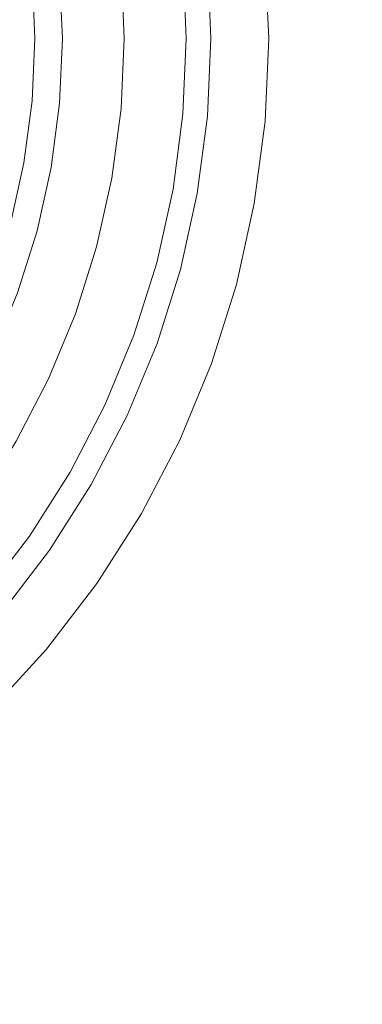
# Model space of a CAD drawing. Header units: millimetres. Extents: x -270 to 270, y -255 to 255.
# Tile 19 of 39: x 37 to 55, y -42 to 11. Entities that reach past the tile are written whole.
import ezdxf

# ---------------------------------------------------------------- set-up
doc = ezdxf.new("R2010")
doc.units = ezdxf.units.MM
doc.layers.add('LUCIDO_1', color=1, linetype='Continuous', lineweight=20, true_color=0xff0000)
doc.layers.add('Nessuna', color=7, linetype='Continuous', lineweight=9)

# ---------------------------------------------------------------- blocks, each defined once
blk = doc.blocks.new('Group')
at = {"layer": 'Nessuna', "color": 140, "linetype": 'Continuous', "lineweight": 9, "true_color": 0x00aaff, "transparency": 33554687}
for points, invisible_edges in [([(179.442, 25.755, -80.313), (180.131, 9.959, -80.313), (49.99, 9.959, -89.653), (49.795, 14.413, -89.653)], 10), ([(49.795, 14.413, -69.614), (49.99, 9.959, -69.614), (160.404, 9.959, -61.549), (159.79, 24.036, -61.549)], 10), ([(37.259, 13.316, -70.634), (37.406, 9.959, -70.634), (49.99, 9.959, -69.614), (49.795, 14.413, -69.614)], 10), ([(49.795, 14.413, -89.653), (49.99, 9.959, -89.653), (46.877, 9.959, -89.977), (46.694, 14.141, -89.977)], 10), ([(42.535, 13.777, -91.88), (42.701, 9.959, -91.88), (42.441, 9.959, -92.209), (42.276, 13.755, -92.209)], 15), ([(42.82, 13.802, -91.574), (42.988, 9.959, -91.574), (42.701, 9.959, -91.88), (42.535, 13.777, -91.88)], 15), ([(43.13, 13.829, -91.293), (43.299, 9.959, -91.293), (42.988, 9.959, -91.574), (42.82, 13.802, -91.574)], 15), ([(43.463, 13.859, -91.039), (43.633, 9.959, -91.039), (43.299, 9.959, -91.293), (43.13, 13.829, -91.293)], 15), ([(43.816, 13.889, -90.813), (43.987, 9.959, -90.813), (43.633, 9.959, -91.039), (43.463, 13.859, -91.039)], 15), ([(44.186, 13.922, -90.619), (44.359, 9.959, -90.619), (43.987, 9.959, -90.813), (43.816, 13.889, -90.813)], 15), ([(44.571, 13.956, -90.456), (44.746, 9.959, -90.456), (44.359, 9.959, -90.619), (44.186, 13.922, -90.619)], 15), ([(44.969, 13.99, -90.326), (45.145, 9.959, -90.326), (44.746, 9.959, -90.456), (44.571, 13.956, -90.456)], 15), ([(45.375, 14.026, -90.23), (45.553, 9.959, -90.23), (45.145, 9.959, -90.326), (44.969, 13.99, -90.326)], 14), ([(46.694, 14.141, -89.977), (46.877, 9.959, -89.977), (45.553, 9.959, -90.23), (45.375, 14.026, -90.23)], 10), ([(38.737, 13.445, -98.064), (38.89, 9.959, -98.064), (21.89, 9.959, -98.064), (21.802, 11.963, -98.064)], 10), ([(36.447, 13.245, -70.882), (36.59, 9.959, -70.882), (36.744, 9.959, -70.805), (36.6, 13.258, -70.805)], 15), ([(36.6, 13.258, -70.805), (36.744, 9.959, -70.805), (36.903, 9.959, -70.741), (36.758, 13.272, -70.741)], 15), ([(36.758, 13.272, -70.741), (36.903, 9.959, -70.741), (37.067, 9.959, -70.691), (36.922, 13.286, -70.691)], 15), ([(36.922, 13.286, -70.691), (37.067, 9.959, -70.691), (37.235, 9.959, -70.655), (37.089, 13.301, -70.655)], 15), ([(37.089, 13.301, -70.655), (37.235, 9.959, -70.655), (37.406, 9.959, -70.634), (37.259, 13.316, -70.634)], 11), ([(42.045, 13.734, -92.559), (42.21, 9.959, -92.559), (38.89, 9.959, -98.064), (38.737, 13.445, -98.064)], 10), ([(42.276, 13.755, -92.209), (42.441, 9.959, -92.209), (42.21, 9.959, -92.559), (42.045, 13.734, -92.559)], 11), ([(21.802, 7.954, -98.064), (21.89, 9.959, -98.064), (38.89, 9.959, -98.064), (38.737, 6.473, -98.064)], 10), ([(36.59, 9.959, -70.882), (36.447, 6.673, -70.882), (36.6, 6.66, -70.805), (36.744, 9.959, -70.805)], 15), ([(36.744, 9.959, -70.805), (36.6, 6.66, -70.805), (36.758, 6.646, -70.741), (36.903, 9.959, -70.741)], 15), ([(36.903, 9.959, -70.741), (36.758, 6.646, -70.741), (36.922, 6.631, -70.691), (37.067, 9.959, -70.691)], 15), ([(37.067, 9.959, -70.691), (36.922, 6.631, -70.691), (37.089, 6.617, -70.655), (37.235, 9.959, -70.655)], 15), ([(37.235, 9.959, -70.655), (37.089, 6.617, -70.655), (37.259, 6.602, -70.634), (37.406, 9.959, -70.634)], 11), ([(37.406, 9.959, -70.634), (37.259, 6.602, -70.634), (49.795, 5.505, -69.614), (49.99, 9.959, -69.614)], 10), ([(42.21, 9.959, -92.559), (42.045, 6.183, -92.559), (38.737, 6.473, -98.064), (38.89, 9.959, -98.064)], 10), ([(42.441, 9.959, -92.209), (42.276, 6.163, -92.209), (42.045, 6.183, -92.559), (42.21, 9.959, -92.559)], 11), ([(42.701, 9.959, -91.88), (42.535, 6.14, -91.88), (42.276, 6.163, -92.209), (42.441, 9.959, -92.209)], 15), ([(42.988, 9.959, -91.574), (42.82, 6.115, -91.574), (42.535, 6.14, -91.88), (42.701, 9.959, -91.88)], 15), ([(43.299, 9.959, -91.293), (43.13, 6.088, -91.293), (42.82, 6.115, -91.574), (42.988, 9.959, -91.574)], 15), ([(43.633, 9.959, -91.039), (43.463, 6.059, -91.039), (43.13, 6.088, -91.293), (43.299, 9.959, -91.293)], 15), ([(43.987, 9.959, -90.813), (43.816, 6.028, -90.813), (43.463, 6.059, -91.039), (43.633, 9.959, -91.039)], 15), ([(44.359, 9.959, -90.619), (44.186, 5.996, -90.619), (43.816, 6.028, -90.813), (43.987, 9.959, -90.813)], 15), ([(44.746, 9.959, -90.456), (44.571, 5.962, -90.456), (44.186, 5.996, -90.619), (44.359, 9.959, -90.619)], 15), ([(45.145, 9.959, -90.326), (44.969, 5.928, -90.326), (44.571, 5.962, -90.456), (44.746, 9.959, -90.456)], 15), ([(45.553, 9.959, -90.23), (45.375, 5.892, -90.23), (44.969, 5.928, -90.326), (45.145, 9.959, -90.326)], 14), ([(46.877, 9.959, -89.977), (46.694, 5.777, -89.977), (45.375, 5.892, -90.23), (45.553, 9.959, -90.23)], 10), ([(49.99, 9.959, -89.653), (49.795, 5.505, -89.653), (46.694, 5.777, -89.977), (46.877, 9.959, -89.977)], 10), ([(180.131, 9.959, -80.313), (179.442, -5.837, -80.313), (49.795, 5.505, -89.653), (49.99, 9.959, -89.653)], 10), ([(49.99, 9.959, -69.614), (49.795, 5.505, -69.614), (159.79, -4.118, -61.549), (160.404, 9.959, -61.549)], 10), ([(21.54, 5.965, -98.064), (21.802, 7.954, -98.064), (38.737, 6.473, -98.064), (38.282, 3.013, -98.064)], 10), ([(36.447, 6.673, -70.882), (36.018, 3.412, -70.882), (36.168, 3.386, -70.805), (36.6, 6.66, -70.805)], 15), ([(36.6, 6.66, -70.805), (36.168, 3.386, -70.805), (36.325, 3.358, -70.741), (36.758, 6.646, -70.741)], 15), ([(36.758, 6.646, -70.741), (36.325, 3.358, -70.741), (36.487, 3.329, -70.691), (36.922, 6.631, -70.691)], 15), ([(36.922, 6.631, -70.691), (36.487, 3.329, -70.691), (36.653, 3.3, -70.655), (37.089, 6.617, -70.655)], 15), ([(37.089, 6.617, -70.655), (36.653, 3.3, -70.655), (36.82, 3.271, -70.634), (37.259, 6.602, -70.634)], 11), ([(37.259, 6.602, -70.634), (36.82, 3.271, -70.634), (49.213, 1.085, -69.614), (49.795, 5.505, -69.614)], 10), ([(42.045, 6.183, -92.559), (41.552, 2.436, -92.559), (38.282, 3.013, -98.064), (38.737, 6.473, -98.064)], 10), ([(38.282, 3.013, -98.064), (37.527, -0.394, -98.064), (21.106, 4.006, -98.064), (21.54, 5.965, -98.064)], 10), ([(42.276, 6.163, -92.209), (41.78, 2.396, -92.209), (41.552, 2.436, -92.559), (42.045, 6.183, -92.559)], 11), ([(42.535, 6.14, -91.88), (42.036, 2.351, -91.88), (41.78, 2.396, -92.209), (42.276, 6.163, -92.209)], 15), ([(42.82, 6.115, -91.574), (42.318, 2.301, -91.574), (42.036, 2.351, -91.88), (42.535, 6.14, -91.88)], 15), ([(43.13, 6.088, -91.293), (42.625, 2.247, -91.293), (42.318, 2.301, -91.574), (42.82, 6.115, -91.574)], 15), ([(43.463, 6.059, -91.039), (42.954, 2.189, -91.039), (42.625, 2.247, -91.293), (43.13, 6.088, -91.293)], 15), ([(43.816, 6.028, -90.813), (43.302, 2.128, -90.813), (42.954, 2.189, -91.039), (43.463, 6.059, -91.039)], 15), ([(44.186, 5.996, -90.619), (43.668, 2.063, -90.619), (43.302, 2.128, -90.813), (43.816, 6.028, -90.813)], 15), ([(44.571, 5.962, -90.456), (44.049, 1.996, -90.456), (43.668, 2.063, -90.619), (44.186, 5.996, -90.619)], 15), ([(44.969, 5.928, -90.326), (44.442, 1.927, -90.326), (44.049, 1.996, -90.456), (44.571, 5.962, -90.456)], 15), ([(45.375, 5.892, -90.23), (44.844, 1.856, -90.23), (44.442, 1.927, -90.326), (44.969, 5.928, -90.326)], 14), ([(46.694, 5.777, -89.977), (46.148, 1.626, -89.977), (44.844, 1.856, -90.23), (45.375, 5.892, -90.23)], 10), ([(49.795, 5.505, -89.653), (49.213, 1.085, -89.653), (46.148, 1.626, -89.977), (46.694, 5.777, -89.977)], 10), ([(179.442, -5.837, -80.313), (177.378, -21.513, -80.313), (49.213, 1.085, -89.653), (49.795, 5.505, -89.653)], 10), ([(49.795, 5.505, -69.614), (49.213, 1.085, -69.614), (157.951, -18.088, -61.549), (159.79, -4.118, -61.549)], 10), ([(37.527, -0.394, -98.064), (36.477, -3.722, -98.064), (20.503, 2.092, -98.064), (21.106, 4.006, -98.064)], 10), ([(36.487, 3.329, -70.691), (35.766, 0.078, -70.691), (35.929, 0.034, -70.655), (36.653, 3.3, -70.655)], 15), ([(36.653, 3.3, -70.655), (35.929, 0.034, -70.655), (36.093, -0.01, -70.634), (36.82, 3.271, -70.634)], 11), ([(36.82, 3.271, -70.634), (36.093, -0.01, -70.634), (48.248, -3.267, -69.614), (49.213, 1.085, -69.614)], 10), ([(41.552, 2.436, -92.559), (40.734, -1.253, -92.559), (37.527, -0.394, -98.064), (38.282, 3.013, -98.064)], 10), ([(41.78, 2.396, -92.209), (40.957, -1.313, -92.209), (40.734, -1.253, -92.559), (41.552, 2.436, -92.559)], 11), ([(42.036, 2.351, -91.88), (41.208, -1.38, -91.88), (40.957, -1.313, -92.209), (41.78, 2.396, -92.209)], 15), ([(42.318, 2.301, -91.574), (41.485, -1.455, -91.574), (41.208, -1.38, -91.88), (42.036, 2.351, -91.88)], 15), ([(42.625, 2.247, -91.293), (41.786, -1.535, -91.293), (41.485, -1.455, -91.574), (42.318, 2.301, -91.574)], 15), ([(42.954, 2.189, -91.039), (42.109, -1.622, -91.039), (41.786, -1.535, -91.293), (42.625, 2.247, -91.293)], 15), ([(43.302, 2.128, -90.813), (42.451, -1.713, -90.813), (42.109, -1.622, -91.039), (42.954, 2.189, -91.039)], 15), ([(43.668, 2.063, -90.619), (42.81, -1.809, -90.619), (42.451, -1.713, -90.813), (43.302, 2.128, -90.813)], 15), ([(44.049, 1.996, -90.456), (43.183, -1.91, -90.456), (42.81, -1.809, -90.619), (43.668, 2.063, -90.619)], 15), ([(44.442, 1.927, -90.326), (43.569, -2.013, -90.326), (43.183, -1.91, -90.456), (44.049, 1.996, -90.456)], 15), ([(44.844, 1.856, -90.23), (43.963, -2.118, -90.23), (43.569, -2.013, -90.326), (44.442, 1.927, -90.326)], 14), ([(46.148, 1.626, -89.977), (45.241, -2.461, -89.977), (43.963, -2.118, -90.23), (44.844, 1.856, -90.23)], 10), ([(49.213, 1.085, -89.653), (48.248, -3.267, -89.653), (45.241, -2.461, -89.977), (46.148, 1.626, -89.977)], 10), ([(177.378, -21.513, -80.313), (173.956, -36.95, -80.313), (48.248, -3.267, -89.653), (49.213, 1.085, -89.653)], 10), ([(49.213, 1.085, -69.614), (48.248, -3.267, -69.614), (154.901, -31.844, -61.549), (157.951, -18.088, -61.549)], 10), ([(36.093, -0.01, -70.634), (35.083, -3.214, -70.634), (46.908, -7.518, -69.614), (48.248, -3.267, -69.614)], 10), ([(40.734, -1.253, -92.559), (39.597, -4.857, -92.559), (36.477, -3.722, -98.064), (37.527, -0.394, -98.064)], 10), ([(40.957, -1.313, -92.209), (39.815, -4.937, -92.209), (39.597, -4.857, -92.559), (40.734, -1.253, -92.559)], 11), ([(41.208, -1.38, -91.88), (40.059, -5.026, -91.88), (39.815, -4.937, -92.209), (40.957, -1.313, -92.209)], 15), ([(41.485, -1.455, -91.574), (40.329, -5.124, -91.574), (40.059, -5.026, -91.88), (41.208, -1.38, -91.88)], 15), ([(41.786, -1.535, -91.293), (40.621, -5.23, -91.293), (40.329, -5.124, -91.574), (41.485, -1.455, -91.574)], 15), ([(42.109, -1.622, -91.039), (40.935, -5.344, -91.039), (40.621, -5.23, -91.293), (41.786, -1.535, -91.293)], 15), ([(42.451, -1.713, -90.813), (41.268, -5.465, -90.813), (40.935, -5.344, -91.039), (42.109, -1.622, -91.039)], 15), ([(42.81, -1.809, -90.619), (41.617, -5.593, -90.619), (41.268, -5.465, -90.813), (42.451, -1.713, -90.813)], 15), ([(43.183, -1.91, -90.456), (41.98, -5.725, -90.456), (41.617, -5.593, -90.619), (42.81, -1.809, -90.619)], 15), ([(43.569, -2.013, -90.326), (42.355, -5.861, -90.326), (41.98, -5.725, -90.456), (43.183, -1.91, -90.456)], 15), ([(43.963, -2.118, -90.23), (42.739, -6.001, -90.23), (42.355, -5.861, -90.326), (43.569, -2.013, -90.326)], 14), ([(45.241, -2.461, -89.977), (43.983, -6.454, -89.977), (42.739, -6.001, -90.23), (43.963, -2.118, -90.23)], 10), ([(48.248, -3.267, -89.653), (46.908, -7.518, -89.653), (43.983, -6.454, -89.977), (45.241, -2.461, -89.977)], 10), ([(35.083, -3.214, -70.634), (33.797, -6.319, -70.634), (45.202, -11.637, -69.614), (46.908, -7.518, -69.614)], 10), ([(173.956, -36.95, -80.313), (169.201, -52.029, -80.313), (46.908, -7.518, -89.653), (48.248, -3.267, -89.653)], 10), ([(48.248, -3.267, -69.614), (46.908, -7.518, -69.614), (150.664, -45.282, -61.549), (154.901, -31.844, -61.549)], 10), ([(39.597, -4.857, -92.559), (38.151, -8.349, -92.559), (35.142, -6.946, -98.064), (36.477, -3.722, -98.064)], 10), ([(39.815, -4.937, -92.209), (38.361, -8.447, -92.209), (38.151, -8.349, -92.559), (39.597, -4.857, -92.559)], 11), ([(40.059, -5.026, -91.88), (38.597, -8.557, -91.88), (38.361, -8.447, -92.209), (39.815, -4.937, -92.209)], 15), ([(40.329, -5.124, -91.574), (38.856, -8.678, -91.574), (38.597, -8.557, -91.88), (40.059, -5.026, -91.88)], 15), ([(40.621, -5.23, -91.293), (39.139, -8.81, -91.293), (38.856, -8.678, -91.574), (40.329, -5.124, -91.574)], 15), ([(40.935, -5.344, -91.039), (39.441, -8.951, -91.039), (39.139, -8.81, -91.293), (40.621, -5.23, -91.293)], 15), ([(41.268, -5.465, -90.813), (39.762, -9.1, -90.813), (39.441, -8.951, -91.039), (40.935, -5.344, -91.039)], 15), ([(41.617, -5.593, -90.619), (40.099, -9.257, -90.619), (39.762, -9.1, -90.813), (41.268, -5.465, -90.813)], 15), ([(41.98, -5.725, -90.456), (40.449, -9.421, -90.456), (40.099, -9.257, -90.619), (41.617, -5.593, -90.619)], 15), ([(42.355, -5.861, -90.326), (40.811, -9.589, -90.326), (40.449, -9.421, -90.456), (41.98, -5.725, -90.456)], 15), ([(33.797, -6.319, -70.634), (32.245, -9.299, -70.634), (43.144, -15.591, -69.614), (45.202, -11.637, -69.614)], 10), ([(42.739, -6.001, -90.23), (41.181, -9.762, -90.23), (40.811, -9.589, -90.326), (42.355, -5.861, -90.326)], 14), ([(43.983, -6.454, -89.977), (42.381, -10.321, -89.977), (41.181, -9.762, -90.23), (42.739, -6.001, -90.23)], 10), ([(46.908, -7.518, -89.653), (45.202, -11.637, -89.653), (42.381, -10.321, -89.977), (43.983, -6.454, -89.977)], 10), ([(38.151, -8.349, -92.559), (36.406, -11.701, -92.559), (33.531, -10.041, -98.064), (35.142, -6.946, -98.064)], 10), ([(169.201, -52.029, -80.313), (163.15, -66.637, -80.313), (45.202, -11.637, -89.653), (46.908, -7.518, -89.653)], 10), ([(46.908, -7.518, -69.614), (45.202, -11.637, -69.614), (145.272, -58.3, -61.549), (150.664, -45.282, -61.549)], 10), ([(38.361, -8.447, -92.209), (36.606, -11.817, -92.209), (36.406, -11.701, -92.559), (38.151, -8.349, -92.559)], 11), ([(38.597, -8.557, -91.88), (36.832, -11.947, -91.88), (36.606, -11.817, -92.209), (38.361, -8.447, -92.209)], 15), ([(38.856, -8.678, -91.574), (37.08, -12.09, -91.574), (36.832, -11.947, -91.88), (38.597, -8.557, -91.88)], 15), ([(39.139, -8.81, -91.293), (37.35, -12.246, -91.293), (37.08, -12.09, -91.574), (38.856, -8.678, -91.574)], 15), ([(39.441, -8.951, -91.039), (37.639, -12.413, -91.039), (37.35, -12.246, -91.293), (39.139, -8.81, -91.293)], 15), ([(39.762, -9.1, -90.813), (37.945, -12.59, -90.813), (37.639, -12.413, -91.039), (39.441, -8.951, -91.039)], 15), ([(32.245, -9.299, -70.634), (30.44, -12.133, -70.634), (40.748, -19.351, -69.614), (43.144, -15.591, -69.614)], 10), ([(40.099, -9.257, -90.619), (38.267, -12.776, -90.619), (37.945, -12.59, -90.813), (39.762, -9.1, -90.813)], 15), ([(40.449, -9.421, -90.456), (38.602, -12.969, -90.456), (38.267, -12.776, -90.619), (40.099, -9.257, -90.619)], 15), ([(40.811, -9.589, -90.326), (38.948, -13.169, -90.326), (38.602, -12.969, -90.456), (40.449, -9.421, -90.456)], 15), ([(41.181, -9.762, -90.23), (39.301, -13.373, -90.23), (38.948, -13.169, -90.326), (40.811, -9.589, -90.326)], 14), ([(42.381, -10.321, -89.977), (40.448, -14.035, -89.977), (39.301, -13.373, -90.23), (41.181, -9.762, -90.23)], 10), ([(45.202, -11.637, -89.653), (43.144, -15.591, -89.653), (40.448, -14.035, -89.977), (42.381, -10.321, -89.977)], 10), ([(163.15, -66.637, -80.313), (155.85, -80.662, -80.313), (43.144, -15.591, -89.653), (45.202, -11.637, -89.653)], 10), ([(45.202, -11.637, -69.614), (43.144, -15.591, -69.614), (138.766, -70.799, -61.549), (145.272, -58.3, -61.549)], 10), ([(30.44, -12.133, -70.634), (28.395, -14.799, -70.634), (38.035, -22.888, -69.614), (40.748, -19.351, -69.614)], 10), ([(36.606, -11.817, -92.209), (34.565, -15.021, -92.209), (34.375, -14.888, -92.559), (36.406, -11.701, -92.559)], 11), ([(36.832, -11.947, -91.88), (34.778, -15.17, -91.88), (34.565, -15.021, -92.209), (36.606, -11.817, -92.209)], 15), ([(37.08, -12.09, -91.574), (35.013, -15.335, -91.574), (34.778, -15.17, -91.88), (36.832, -11.947, -91.88)], 15), ([(37.35, -12.246, -91.293), (35.268, -15.514, -91.293), (35.013, -15.335, -91.574), (37.08, -12.09, -91.574)], 15), ([(37.639, -12.413, -91.039), (35.542, -15.705, -91.039), (35.268, -15.514, -91.293), (37.35, -12.246, -91.293)], 15), ([(37.945, -12.59, -90.813), (35.832, -15.908, -90.813), (35.542, -15.705, -91.039), (37.639, -12.413, -91.039)], 15), ([(38.267, -12.776, -90.619), (36.136, -16.121, -90.619), (35.832, -15.908, -90.813), (37.945, -12.59, -90.813)], 15), ([(38.602, -12.969, -90.456), (36.453, -16.343, -90.456), (36.136, -16.121, -90.619), (38.267, -12.776, -90.619)], 15), ([(38.948, -13.169, -90.326), (36.779, -16.572, -90.326), (36.453, -16.343, -90.456), (38.602, -12.969, -90.456)], 15), ([(39.301, -13.373, -90.23), (37.114, -16.806, -90.23), (36.779, -16.572, -90.326), (38.948, -13.169, -90.326)], 14), ([(40.448, -14.035, -89.977), (38.198, -17.565, -89.977), (37.114, -16.806, -90.23), (39.301, -13.373, -90.23)], 10), ([(43.144, -15.591, -89.653), (40.748, -19.351, -89.653), (38.198, -17.565, -89.977), (40.448, -14.035, -89.977)], 10), ([(28.395, -14.799, -70.634), (26.125, -17.276, -70.634), (35.023, -26.174, -69.614), (38.035, -22.888, -69.614)], 10), ([(155.85, -80.662, -80.313), (147.354, -93.997, -80.313), (40.748, -19.351, -89.653), (43.144, -15.591, -89.653)], 10), ([(43.144, -15.591, -69.614), (40.748, -19.351, -69.614), (131.195, -82.682, -61.549), (138.766, -70.799, -61.549)], 10), ([(36.779, -16.572, -90.326), (34.323, -19.773, -90.326), (34.017, -19.517, -90.456), (36.453, -16.343, -90.456)], 15), ([(37.114, -16.806, -90.23), (34.636, -20.036, -90.23), (34.323, -19.773, -90.326), (36.779, -16.572, -90.326)], 14), ([(38.198, -17.565, -89.977), (35.65, -20.886, -89.977), (34.636, -20.036, -90.23), (37.114, -16.806, -90.23)], 10), ([(40.748, -19.351, -89.653), (38.035, -22.888, -89.653), (35.65, -20.886, -89.977), (38.198, -17.565, -89.977)], 10), ([(147.354, -93.997, -80.313), (137.729, -106.541, -80.313), (38.035, -22.888, -89.653), (40.748, -19.351, -89.653)], 10), ([(40.748, -19.351, -69.614), (38.035, -22.888, -69.614), (122.617, -93.861, -61.549), (131.195, -82.682, -61.549)], 10), ([(38.035, -22.888, -89.653), (35.023, -26.174, -89.653), (32.821, -23.973, -89.977), (35.65, -20.886, -89.977)], 10), ([(137.729, -106.541, -80.313), (127.047, -118.198, -80.313), (35.023, -26.174, -89.653), (38.035, -22.888, -89.653)], 10), ([(38.035, -22.888, -69.614), (35.023, -26.174, -69.614), (113.098, -104.249, -61.549), (122.617, -93.861, -61.549)], 10), ([(127.047, -118.198, -80.313), (115.39, -128.88, -80.313), (31.736, -29.186, -89.653), (35.023, -26.174, -89.653)], 10), ([(35.023, -26.174, -69.614), (31.736, -29.186, -69.614), (102.709, -113.769, -61.549), (113.098, -104.249, -61.549)], 10), ([(115.39, -128.88, -80.313), (102.846, -138.506, -80.313), (28.199, -31.9, -89.653), (31.736, -29.186, -89.653)], 10), ([(31.736, -29.186, -69.614), (28.199, -31.9, -69.614), (91.531, -122.346, -61.549), (102.709, -113.769, -61.549)], 10), ([(102.846, -138.506, -80.313), (89.51, -147.001, -80.313), (24.44, -34.295, -89.653), (28.199, -31.9, -89.653)], 10), ([(28.199, -31.9, -69.614), (24.44, -34.295, -69.614), (79.647, -129.917, -61.549), (91.531, -122.346, -61.549)], 10), ([(89.51, -147.001, -80.313), (75.486, -154.302, -80.313), (20.485, -36.353, -89.653), (24.44, -34.295, -89.653)], 10), ([(24.44, -34.295, -69.614), (20.485, -36.353, -69.614), (67.149, -136.423, -61.549), (79.647, -129.917, -61.549)], 10), ([(75.486, -154.302, -80.313), (60.878, -160.353, -80.313), (16.367, -38.059, -89.653), (20.485, -36.353, -89.653)], 10), ([(20.485, -36.353, -69.614), (16.367, -38.059, -69.614), (54.131, -141.815, -61.549), (67.149, -136.423, -61.549)], 10), ([(60.878, -160.353, -80.313), (45.798, -165.107, -80.313), (12.115, -39.4, -89.653), (16.367, -38.059, -89.653)], 10), ([(16.367, -38.059, -69.614), (12.115, -39.4, -69.614), (40.693, -146.052, -61.549), (54.131, -141.815, -61.549)], 10), ([(45.798, -165.107, -80.313), (30.362, -168.529, -80.313), (7.763, -40.365, -89.653), (12.115, -39.4, -89.653)], 10), ([(12.115, -39.4, -69.614), (7.763, -40.365, -69.614), (26.936, -149.102, -61.549), (40.693, -146.052, -61.549)], 10)]:
    blk.add_3dface(points, dxfattribs=dict(at, invisible_edges=invisible_edges))

msp = doc.modelspace()

# ---------------------------------------------------------------- block references
at = {"layer": 'LUCIDO_1', "color": 7, "transparency": 33554687}
msp.add_blockref('Group', (0, 0), dxfattribs=at)

doc.saveas('drawing.dxf')
